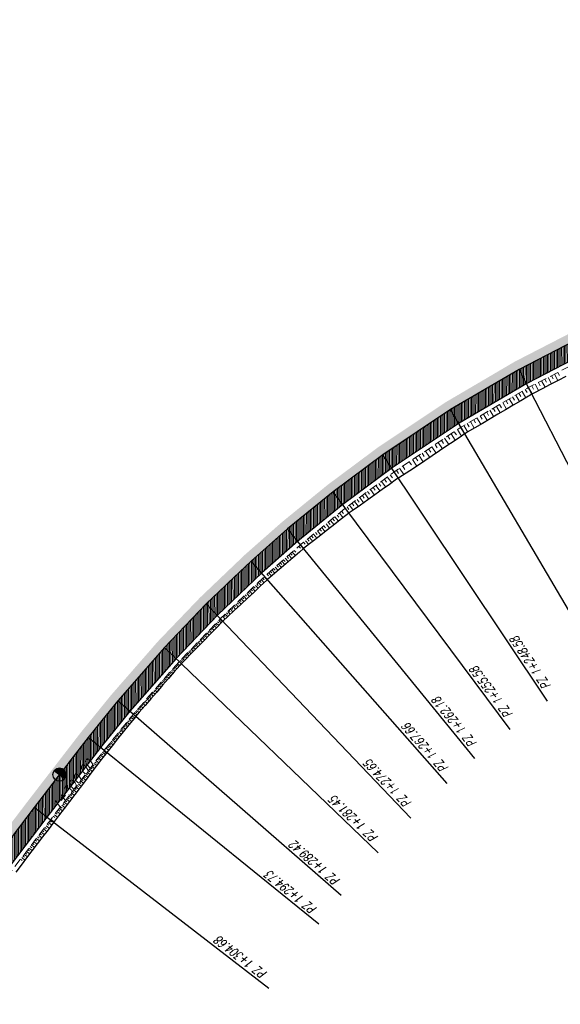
# Model space of a CAD drawing. Header units: metres. Extents: x 8431043 to 8456388, y 5766167 to 5771876.
# Tile 7 of 13: x 8433360 to 8433420, y 5770568 to 5770678. Entities that reach past the tile are written whole.
import ezdxf

# ---------------------------------------------------------------- set-up
doc = ezdxf.new("R2010")
doc.units = ezdxf.units.M
for name, pattern in [('4011', [6, 4, -2]), ('ACAD_ISO03W100', [30, 12, -18]), ('ACAD_ISO10W100', [18, 12, -3, 0, -3]), ('CIĄGŁA', [0])]:
    doc.linetypes.add(name, pattern=pattern)
for name, color, linetype, lineweight in [('brud', 255, 'CIĄGŁA', 30), ('kreskowanie skarp', 250, 'Continuous', 15), ('WYMIARY', 253, 'Continuous', 13), ('Zalacznik_3_Rowy DW837|Zalacznik_3_Rowy DW837|zdi pobocze', 250, '4011', 18), ('zdi_obrzeze chodnikowe 8x30', 6, 'Continuous', 30)]:
    doc.layers.add(name, color=color, linetype=linetype, lineweight=lineweight)
for name, color, linetype in [('C-DROGI-SYTUACJA', 7, 'Continuous'), ('C-DROGI-SYTUACJA-ETYKIETY', 1, 'Continuous'), ('DRO_Podzespół', 7, 'Continuous'), ('S-5_opis_hektometr', 20, 'Continuous'), ('S-5_opis_pkt_geometrycznych', 20, 'Continuous')]:
    doc.layers.add(name, color=color, linetype=linetype)
doc.layers.add('hatch zdi chodniki', color=7, linetype='Continuous', lineweight=0, true_color=0x8345ba)
doc.styles.add('! rom po 1.8mm', font='romans.shx', dxfattribs={"width": 0.75, "oblique": 15})
doc.styles.add('! romans poch 1.8 mm szer 1', font='romans.shx', dxfattribs={"oblique": 15, "height": 1.8})
doc.styles.add('ISOCP', font='geniso.shx')
doc.styles.add('własny_500', font='isocp.shx', dxfattribs={"width": 0.9, "height": 1.2})
doc.dimstyles.new('kopia własny 500', dxfattribs={"dimtxt": 1.2, "dimasz": 0.8, "dimexe": 0.1795, "dimexo": 0.0625, "dimgap": 0.09, "dimtad": 3, "dimdec": 1, "dimzin": 0, "dimdsep": 46, "dimtxsty": 'własny_500', "dimblk": 'ARCHTICK', "dimcen": 0.09, "dimaunit": 2, "dimadec": 4, "dimazin": 0, "dimtfac": 1, "dimtdec": 1, "dimtofl": 0, "dimtmove": 2, "dimatfit": 3, "dimldrblk": 'ARCHTICK', "dimfxl": 1, "dimtolj": 1, "dimtzin": 0, "dimarcsym": 0})

# ---------------------------------------------------------------- blocks, each defined once
blk = doc.blocks.new('_ARCHTICK')
at = {"color": 0, "linetype": 'ByBlock', "const_width": 0.15}
blk.add_lwpolyline([(-0.5, -0.5), (0.5, 0.5)], dxfattribs=at)
blk = doc.blocks.new('*D61')
at = {"layer": 'Defpoints', "color": 0, "transparency": 16777216}
for p in [(8433437.69, 5771876.32), (8433438.99, 5771875.45), (8431043.13, 5768319.94)]:
    blk.add_point(p, dxfattribs=at)
at = {"layer": 'WYMIARY', "color": 0, "lineweight": -2, "transparency": 16777216}
blk.add_line((8431044.42, 5768319.07), (8433438.99, 5771875.45), dxfattribs=at)
at = {"layer": 'WYMIARY', "color": 0, "lineweight": -2, "transparency": 16777216, "xscale": 0.75, "yscale": 0.75, "zscale": 0.75}
for p, rotation in [((8433438.99, 5771875.45), 56.04704147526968), ((8431044.42, 5768319.07), 236.0470414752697)]:
    blk.add_blockref('_ARCHTICK', p, dxfattribs=dict(at, rotation=rotation))
at = {"layer": 'WYMIARY', "color": 0, "transparency": 16777216, "insert": (8432241.11, 5770097.66), "char_height": 1.25, "attachment_point": 5, "rotation": 56.047, "style": 'ISOCP'}
blk.add_mtext('\\A1;4287.4', dxfattribs=at)
blk = doc.blocks.new('*D63')
at = {"layer": 'Defpoints', "color": 0, "transparency": 16777216}
for p in [(8434749.83, 5771876.32), (8434750.94, 5771875.58), (8432377.71, 5768319.94)]:
    blk.add_point(p, dxfattribs=at)
at = {"layer": 'WYMIARY', "color": 0, "lineweight": -2, "transparency": 16777216}
blk.add_line((8432378.82, 5768319.2), (8434750.94, 5771875.58), dxfattribs=at)
at = {"layer": 'WYMIARY', "color": 0, "lineweight": -2, "transparency": 16777216, "xscale": 0.75, "yscale": 0.75, "zscale": 0.75}
for p, rotation in [((8434750.94, 5771875.58), 56.29653123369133), ((8432378.82, 5768319.2), 236.2965312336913)]:
    blk.add_blockref('_ARCHTICK', p, dxfattribs=dict(at, rotation=rotation))
at = {"layer": 'WYMIARY', "color": 0, "transparency": 16777216, "insert": (8433564.29, 5770097.78), "char_height": 1.25, "attachment_point": 5, "rotation": 56.2965, "style": 'ISOCP'}
blk.add_mtext('\\A1;4274.9', dxfattribs=at)
blk = doc.blocks.new('*U65')
at = {"layer": 'C-DROGI-SYTUACJA', "color": 1, "linetype": 'ACAD_ISO10W100', "lineweight": 13, "ltscale": 0.3}
for p, q in [((8433423.01, 5770642.85), (8433415.76, 5770639.11)), ((8433415.76, 5770639.11), (8433408.05, 5770634.58)), ((8433408.05, 5770634.58), (8433400.44, 5770629.5)), ((8433400.44, 5770629.5), (8433394.83, 5770625.32)), ((8433394.83, 5770625.32), (8433389.71, 5770621.15)), ((8433389.71, 5770621.15), (8433385.6, 5770617.52)), ((8433385.6, 5770617.52), (8433380.55, 5770612.7)), ((8433380.55, 5770612.7), (8433375.84, 5770607.79)), ((8433375.84, 5770607.79), (8433370.6, 5770601.79)), ((8433370.6, 5770601.79), (8433367.25, 5770597.66)), ((8433367.25, 5770597.66), (8433361.18, 5770589.78)), ((8433361.18, 5770589.78), (8433330.94, 5770549.97))]:
    blk.add_line(p, q, dxfattribs=at)
at = {"layer": 'C-DROGI-SYTUACJA', "color": 253, "linetype": 'ACAD_ISO03W100', "lineweight": 13, "ltscale": 0.1}
for p, q in [((8433415.76, 5770639.11), (8433415.76, 5770639.11)), ((8433415.76, 5770639.11), (8433415.76, 5770639.11)), ((8433408.05, 5770634.58), (8433408.05, 5770634.58)), ((8433408.05, 5770634.58), (8433408.05, 5770634.58)), ((8433400.44, 5770629.5), (8433400.44, 5770629.5)), ((8433400.44, 5770629.5), (8433400.44, 5770629.5)), ((8433394.83, 5770625.32), (8433394.83, 5770625.32)), ((8433394.83, 5770625.32), (8433394.83, 5770625.32)), ((8433389.71, 5770621.15), (8433389.71, 5770621.15)), ((8433389.71, 5770621.15), (8433389.71, 5770621.15)), ((8433385.6, 5770617.52), (8433385.6, 5770617.52)), ((8433385.6, 5770617.52), (8433385.6, 5770617.52)), ((8433380.55, 5770612.7), (8433380.55, 5770612.7)), ((8433380.55, 5770612.7), (8433380.55, 5770612.7)), ((8433375.84, 5770607.79), (8433375.84, 5770607.79)), ((8433375.84, 5770607.79), (8433375.84, 5770607.79)), ((8433370.6, 5770601.79), (8433370.6, 5770601.79)), ((8433370.6, 5770601.79), (8433370.6, 5770601.79)), ((8433367.25, 5770597.66), (8433367.25, 5770597.66)), ((8433367.25, 5770597.66), (8433367.25, 5770597.66)), ((8433361.18, 5770589.78), (8433361.18, 5770589.78)), ((8433361.18, 5770589.78), (8433361.18, 5770589.78))]:
    blk.add_line(p, q, dxfattribs=at)
blk = doc.blocks.new('symbol hektometru sytuacja')
at = {"layer": 'S-5_opis_hektometr'}
blk.add_hatch(color=1, dxfattribs=at).paths.add_polyline_path([(0, 0.5, 0.414214), (-0.5, 0, 0.414214), (0, -0.5)])
at = {"layer": 'S-5_opis_hektometr', "color": 1}
blk.add_lwpolyline([(0, -0.5), (0, 0.5)], dxfattribs=at)
blk.add_circle((0, 0), 0.5, dxfattribs=at)
blk = doc.blocks.new('*U66')
at = {"layer": 'S-5_opis_hektometr', "color": 1, "linetype": 'Continuous', "lineweight": -3, "xscale": 1.5, "yscale": 1.5, "zscale": 1.5, "rotation": 232.3823083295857}
blk.add_blockref('symbol hektometru sytuacja', (8433364.04, 5770593.49), dxfattribs=at)
at = {"layer": 'S-5_opis_hektometr', "color": 7, "linetype": 'Continuous', "lineweight": -3, "insert": (8433365.13, 5770592.65), "char_height": 1, "attachment_point": 2, "rotation": 52.3823, "style": '! romans poch 1.8 mm szer 1'}
blk.add_mtext('1+300.00', dxfattribs=at)
blk = doc.blocks.new('seee')
at = {"layer": 'S-5_opis_pkt_geometrycznych', "color": 20, "linetype": 'Continuous', "lineweight": -3}
for p, q in [((8433431.04, 5770609.46), (8433415.76, 5770639.11)), ((8433424.97, 5770605.79), (8433408.05, 5770634.58)), ((8433418.95, 5770601.76), (8433400.44, 5770629.5)), ((8433414.75, 5770598.58), (8433394.83, 5770625.32)), ((8433410.79, 5770595.3), (8433389.71, 5770621.15)), ((8433407.65, 5770592.5), (8433385.6, 5770617.52)), ((8433403.58, 5770588.57), (8433380.55, 5770612.7)), ((8433399.91, 5770584.7), (8433375.84, 5770607.79)), ((8433395.72, 5770579.87), (8433370.6, 5770601.79)), ((8433393.21, 5770576.65), (8433367.25, 5770597.66)), ((8433387.6, 5770569.42), (8433361.18, 5770589.78))]:
    blk.add_line(p, q, dxfattribs=at)
at = {"layer": 'C-DROGI-SYTUACJA', "color": 7, "linetype": 'Continuous', "lineweight": -3}
blk.add_blockref('*U65', (0, 0), dxfattribs=at)
at = {"layer": 'C-DROGI-SYTUACJA-ETYKIETY', "color": 4, "linetype": 'Continuous', "lineweight": 35}
blk.add_blockref('*U66', (0, 0), dxfattribs=at)
at = {"layer": 'S-5_opis_pkt_geometrycznych', "color": 20, "linetype": 'Continuous', "lineweight": -3, "char_height": 1, "attachment_point": 3, "style": '! rom po 1.8mm'}
for s, insert, rotation in [('{\\C256;PZ 1+248.58}', (8433414.74, 5770608.62), 123.7073), ('{\\C256;PZ 1+255.58}', (8433410.2, 5770605.21), 126.691), ('{\\C256;PZ 1+262.18}', (8433405.95, 5770601.73), 129.1984), ('{\\C256;PZ 1+267.66}', (8433402.57, 5770598.74), 131.4008), ('{\\C256;PZ 1+274.65}', (8433398.25, 5770594.61), 133.6731), ('{\\C256;PZ 1+281.45}', (8433394.32, 5770590.5), 136.1836), ('{\\C256;PZ 1+289.42}', (8433389.87, 5770585.38), 138.8948), ('{\\C256;PZ 1+294.73}', (8433387.12, 5770581.98), 141.005), ('{\\C256;PZ 1+304.68}', (8433381.43, 5770574.58), 142.3823)]:
    blk.add_mtext(s, dxfattribs=dict(at, insert=insert, rotation=rotation))

msp = doc.modelspace()

# ---------------------------------------------------------------- hatches: boundary and pattern name
at = {"layer": 'hatch zdi chodniki', "lineweight": 13, "transparency": 33554687}
h = msp.add_hatch(dxfattribs=at)
h.set_pattern_fill('DOTS', color=3, scale=0.13, style=0)
h.paths.add_polyline_path([(8434399.78, 5770199.5), (8434397.54, 5770199.45), (8434404.65, 5770196.08), (8434410.2, 5770192.8), (8434410.68, 5770193.67), (8434405.12, 5770196.96)])
h.paths.add_polyline_path([(8434361, 5770214.91), (8434358.79, 5770214.58), (8434372.97, 5770209.94), (8434379.65, 5770207.38), (8434392.53, 5770201.83), (8434391.1, 5770203.54), (8434380.03, 5770208.31), (8434373.3, 5770210.88)])
h.paths.add_polyline_path([(8434291.48, 5770237.59), (8434289.27, 5770237.22), (8434294.22, 5770235.71), (8434304.06, 5770232.5), (8434352.97, 5770216.48), (8434351.39, 5770218.06), (8434304.37, 5770233.45), (8434294.52, 5770236.66)])
h.paths.add_polyline_path([(8434266.02, 5770244.73), (8434265.64, 5770244.68), (8434266.01, 5770244.55)])
h.paths.add_polyline_path([(8434267.85, 5770245.01), (8434266.02, 5770244.73), (8434266.01, 5770244.55), (8434270.42, 5770243.13), (8434280.9, 5770239.78), (8434284.09, 5770238.8), (8434282.47, 5770240.34), (8434281.2, 5770240.73), (8434270.73, 5770244.08)])
h.paths.add_polyline_path([(8434149.08, 5770283.34), (8434146.91, 5770283.09), (8434157.39, 5770279.14), (8434183.65, 5770271.15), (8434226.18, 5770257.47), (8434259.24, 5770246.75), (8434257.64, 5770248.32), (8434226.48, 5770258.42), (8434183.95, 5770272.11), (8434157.71, 5770280.09)])
h.paths.add_polyline_path([(8434094.66, 5770300.27), (8434093.12, 5770301.89), (8434084.6, 5770304.97), (8434081.22, 5770305.98), (8434077.41, 5770307.55), (8434076.94, 5770306.66), (8434080.89, 5770305.04), (8434084.29, 5770304.02)])
h.paths.add_polyline_path([(8434101.58, 5770298.83), (8434099.36, 5770298.57), (8434102.58, 5770297.4), (8434143.62, 5770284.32), (8434142.03, 5770285.88), (8434102.9, 5770298.35)])
h.paths.add_polyline_path([(8434011.44, 5770340.53), (8434009.25, 5770340.65), (8434010.91, 5770339.68), (8434013.39, 5770338.37), (8434047.86, 5770319.65), (8434066.48, 5770310.95), (8434076.94, 5770306.66), (8434077.41, 5770307.55), (8434066.88, 5770311.87), (8434048.31, 5770320.54), (8434013.86, 5770339.25)])
h.paths.add_polyline_path([(8433944.32, 5770376.59), (8433943.2, 5770376.62), (8433960.09, 5770367.69), (8433982.78, 5770355.08), (8434001.01, 5770345.46), (8434003.2, 5770344.18), (8434001.72, 5770345.65), (8433983.02, 5770355.52), (8433960.33, 5770368.13)])
h.paths.add_polyline_path([(8433914.68, 5770392.39), (8433913.21, 5770393.85), (8433905.53, 5770398.42), (8433905.33, 5770397.96)])
h.paths.add_polyline_path([(8433921.02, 5770389.2), (8433919.05, 5770389.79), (8433925.15, 5770386.16), (8433938.99, 5770378.84), (8433938.34, 5770379.75), (8433925.39, 5770386.6)])
h.paths.add_polyline_path([(8433893.01, 5770405.51), (8433891.89, 5770405.57), (8433905.23, 5770398.02), (8433905.33, 5770397.96), (8433905.53, 5770398.42), (8433905.48, 5770398.45)])
h.paths.add_polyline_path([(8433748.79, 5770512.12), (8433746.76, 5770513.05), (8433749.96, 5770509.07), (8433750.8, 5770508.22), (8433762.89, 5770493.32), (8433772.31, 5770482.02), (8433776.22, 5770478.9), (8433763.66, 5770493.96), (8433751.55, 5770508.89), (8433750.71, 5770509.74)])
h.paths.add_polyline_path([(8433727.51, 5770538.5), (8433725.47, 5770539.43), (8433743.03, 5770517.67), (8433742.56, 5770519.85)])
h.paths.add_polyline_path([(8433804.67, 5770453.72), (8433807.36, 5770451.33), (8433816.9, 5770444.97), (8433867.59, 5770417.65), (8433884.72, 5770409.27), (8433884.04, 5770410.16), (8433867.82, 5770418.09), (8433817.16, 5770445.4)])
h.paths.add_polyline_path([(8433643.11, 5770640.98), (8433643.7, 5770641.84), (8433641.4, 5770644.56), (8433638.24, 5770647.86), (8433633.92, 5770651.89), (8433628.93, 5770655.99), (8433625.45, 5770658.54), (8433620.64, 5770661.61), (8433615.52, 5770664.21), (8433611.16, 5770665.93), (8433605.98, 5770667.46), (8433600.42, 5770668.54), (8433595.22, 5770669.19), (8433591.69, 5770669.45), (8433588.3, 5770669.58), (8433585.73, 5770669.59), (8433584.66, 5770669.57), (8433578.02, 5770669.4), (8433570.07, 5770668.93), (8433535.02, 5770665.16), (8433485.31, 5770659.82), (8433471.71, 5770658.26), (8433462.94, 5770656.9), (8433452.67, 5770654.68), (8433445.44, 5770652.68), (8433437.08, 5770649.89), (8433430.89, 5770647.48), (8433422.58, 5770643.75), (8433415.28, 5770639.99), (8433407.52, 5770635.43), (8433399.86, 5770630.32), (8433394.21, 5770626.11), (8433389.06, 5770621.91), (8433384.92, 5770618.26), (8433379.84, 5770613.41), (8433375.1, 5770608.47), (8433369.83, 5770602.43), (8433366.47, 5770598.28), (8433360.39, 5770590.39), (8433330.15, 5770550.58), (8433325.4, 5770544.43), (8433322.62, 5770541.08), (8433319.22, 5770537.42), (8433315.34, 5770533.91), (8433311.49, 5770531.11), (8433308.5, 5770529.35), (8433305.18, 5770527.75), (8433300.92, 5770526.19), (8433296.07, 5770525.01), (8433292.33, 5770524.5), (8433289.92, 5770524.35), (8433287.56, 5770524.33), (8433283.49, 5770524.61), (8433278.75, 5770525.44), (8433274.38, 5770526.72), (8433271.03, 5770528.06), (8433267.26, 5770529.98), (8433263.73, 5770532.25), (8433259.5, 5770535.71), (8433256.42, 5770538.88), (8433255.37, 5770540.22), (8433254.83, 5770539.29), (8433255.67, 5770538.22), (8433258.82, 5770534.97), (8433263.14, 5770531.44), (8433266.76, 5770529.11), (8433270.62, 5770527.15), (8433274.05, 5770525.77), (8433278.52, 5770524.46), (8433283.37, 5770523.62), (8433287.53, 5770523.33), (8433289.96, 5770523.35), (8433292.43, 5770523.5), (8433296.26, 5770524.03), (8433301.21, 5770525.23), (8433305.57, 5770526.83), (8433308.97, 5770528.47), (8433312.04, 5770530.27), (8433315.97, 5770533.13), (8433319.92, 5770536.71), (8433323.37, 5770540.42), (8433326.18, 5770543.8), (8433330.94, 5770549.97), (8433361.18, 5770589.78), (8433367.25, 5770597.66), (8433370.6, 5770601.79), (8433375.84, 5770607.79), (8433380.55, 5770612.7), (8433385.6, 5770617.52), (8433389.71, 5770621.15), (8433394.83, 5770625.32), (8433400.44, 5770629.5), (8433408.05, 5770634.58), (8433415.76, 5770639.11), (8433423.01, 5770642.85), (8433431.28, 5770646.56), (8433437.42, 5770648.95), (8433445.73, 5770651.72), (8433452.91, 5770653.71), (8433463.12, 5770655.92), (8433471.84, 5770657.27), (8433485.42, 5770658.83), (8433535.13, 5770664.17), (8433570.15, 5770667.93), (8433577.87, 5770668.39), (8433592.62, 5770665.23), (8433598.34, 5770664.54), (8433606.41, 5770662.75), (8433611.11, 5770661.08), (8433616.22, 5770658.71), (8433620.65, 5770656.17), (8433628.14, 5770651.18), (8433630.68, 5770649.39), (8433643.11, 5770640.99)])
at = {"layer": 'hatch zdi chodniki', "lineweight": 5}
h = msp.add_hatch(dxfattribs=at)
h.set_pattern_fill('ANSI31', color=256, scale=0.05, angle=45, style=0)
h.paths.add_polyline_path([(8433463.45, 5770654.15), (8433472.08, 5770655.48), (8433485.62, 5770657.04), (8433525.63, 5770661.34), (8433525.4, 5770663.12), (8433485.42, 5770658.83), (8433471.84, 5770657.27), (8433463.12, 5770655.92), (8433452.91, 5770653.71), (8433445.73, 5770651.72), (8433437.42, 5770648.95), (8433431.28, 5770646.56), (8433423.01, 5770642.85), (8433415.76, 5770639.11), (8433408.05, 5770634.58), (8433400.44, 5770629.5), (8433394.83, 5770625.32), (8433394.44, 5770625.01), (8433395.77, 5770623.77), (8433395.93, 5770623.9), (8433401.47, 5770628.03), (8433409.01, 5770633.06), (8433416.63, 5770637.54), (8433423.8, 5770641.23), (8433431.97, 5770644.9), (8433438.03, 5770647.26), (8433446.26, 5770650), (8433453.34, 5770651.96)])
h = msp.add_hatch(dxfattribs=at)
h.set_pattern_fill('ANSI31', color=256, scale=0.05, angle=45, style=0)
h.paths.add_polyline_path([(8433381.82, 5770611.43), (8433386.81, 5770616.2), (8433390.87, 5770619.77), (8433395.77, 5770623.77), (8433394.44, 5770625.01), (8433389.71, 5770621.15), (8433385.6, 5770617.52), (8433380.55, 5770612.7), (8433375.84, 5770607.79), (8433370.6, 5770601.79), (8433367.25, 5770597.66), (8433361.18, 5770589.78), (8433330.94, 5770549.97), (8433327.6, 5770545.64), (8433329.05, 5770544.58), (8433332.37, 5770548.88), (8433362.61, 5770588.69), (8433368.67, 5770596.54), (8433371.97, 5770600.63), (8433377.17, 5770606.58)])

# ---------------------------------------------------------------- linework, layer by layer
at = {"layer": 'DRO_Podzespół'}
msp.add_lwpolyline([(8433421.03, 5770638.33), (8433420.14, 5770637.87), (8433419.26, 5770637.41), (8433418.37, 5770636.94), (8433417.48, 5770636.48), (8433417.25, 5770636.36), (8433417.24, 5770636.36), (8433417.17, 5770636.32), (8433416.97, 5770636.19), (8433416.81, 5770636.1), (8433415.95, 5770635.59), (8433415.09, 5770635.08), (8433414.23, 5770634.57), (8433413.37, 5770634.06), (8433412.51, 5770633.55), (8433411.65, 5770633.04), (8433410.79, 5770632.54), (8433409.93, 5770632.03), (8433409.71, 5770631.89), (8433409.69, 5770631.89), (8433409.63, 5770631.85), (8433409.29, 5770631.61), (8433408.46, 5770631.05), (8433407.63, 5770630.5), (8433406.8, 5770629.94), (8433405.97, 5770629.38), (8433405.14, 5770628.82), (8433404.31, 5770628.27), (8433403.48, 5770627.71), (8433402.64, 5770627.17), (8433402.23, 5770626.92), (8433402.22, 5770626.91), (8433402.16, 5770626.87), (8433401.98, 5770626.74), (8433401.17, 5770626.16), (8433400.35, 5770625.58), (8433399.53, 5770625), (8433398.72, 5770624.42), (8433397.9, 5770623.84), (8433397.09, 5770623.27), (8433396.65, 5770622.96), (8433396.64, 5770622.95), (8433396.59, 5770622.91), (8433396.42, 5770622.78), (8433395.63, 5770622.16), (8433394.85, 5770621.54), (8433394.06, 5770620.93), (8433393.27, 5770620.31), (8433392.48, 5770619.7), (8433391.69, 5770619.08), (8433391.54, 5770618.97), (8433391.54, 5770618.96), (8433391.49, 5770618.93), (8433391.04, 5770618.53), (8433390.28, 5770617.88), (8433389.52, 5770617.23), (8433388.76, 5770616.58), (8433388, 5770615.93), (8433387.46, 5770615.47), (8433387.46, 5770615.47), (8433387.41, 5770615.43), (8433387.36, 5770615.37), (8433386.63, 5770614.69), (8433385.9, 5770614.01), (8433385.16, 5770613.33), (8433384.43, 5770612.65), (8433383.7, 5770611.96), (8433382.97, 5770611.28), (8433382.44, 5770610.79), (8433382.43, 5770610.78), (8433382.39, 5770610.74), (8433382.36, 5770610.71), (8433381.66, 5770609.99), (8433380.97, 5770609.27), (8433380.27, 5770608.56), (8433379.57, 5770607.84), (8433378.87, 5770607.12), (8433378.18, 5770606.41), (8433377.78, 5770606), (8433377.78, 5770605.99), (8433377.73, 5770605.95), (8433377.61, 5770605.8), (8433376.95, 5770605.05), (8433376.29, 5770604.3), (8433375.63, 5770603.55), (8433374.98, 5770602.79), (8433374.32, 5770602.04), (8433373.67, 5770601.28), (8433373.01, 5770600.52), (8433372.62, 5770600.07), (8433372.62, 5770600.07), (8433372.58, 5770600.03), (8433372.46, 5770599.86), (8433371.83, 5770599.08), (8433371.21, 5770598.3), (8433370.58, 5770597.52), (8433369.96, 5770596.74), (8433369.36, 5770595.99), (8433369.36, 5770595.99), (8433369.34, 5770595.96), (8433369.39, 5770596.03), (8433368.78, 5770595.23), (8433368.18, 5770594.43), (8433367.58, 5770593.64), (8433366.97, 5770592.84), (8433366.37, 5770592.04), (8433365.76, 5770591.25), (8433365.16, 5770590.45), (8433364.55, 5770589.66), (8433363.94, 5770588.86), (8433363.37, 5770588.11), (8433363.37, 5770588.11), (8433363.36, 5770588.1), (8433363.35, 5770588.09), (8433362.75, 5770587.29), (8433362.14, 5770586.49), (8433361.54, 5770585.7), (8433360.93, 5770584.9), (8433360.33, 5770584.11), (8433359.72, 5770583.31), (8433359.13, 5770582.5)], dxfattribs=at)
at = {"layer": 'kreskowanie skarp'}
for p, q in [((8433418.3, 5770637.84), (8433418.68, 5770637.1)), ((8433418.67, 5770638.02), (8433418.86, 5770637.66)), ((8433419.03, 5770638.21), (8433419.41, 5770637.48)), ((8433419.4, 5770638.4), (8433419.58, 5770638.04)), ((8433419.76, 5770638.59), (8433420.13, 5770637.86)), ((8433420.12, 5770638.77), (8433420.31, 5770638.41)), ((8433416.1, 5770636.64), (8433416.52, 5770635.93)), ((8433416.46, 5770636.85), (8433416.67, 5770636.5)), ((8433416.82, 5770637.06), (8433417.23, 5770636.35)), ((8433417.2, 5770637.27), (8433417.39, 5770636.9)), ((8433417.57, 5770637.46), (8433417.95, 5770636.72)), ((8433417.94, 5770637.65), (8433418.13, 5770637.28)), ((8433414.3, 5770635.58), (8433414.51, 5770635.22)), ((8433414.66, 5770635.8), (8433415.08, 5770635.08)), ((8433415.02, 5770636.01), (8433415.23, 5770635.65)), ((8433415.38, 5770636.22), (8433415.8, 5770635.5)), ((8433415.74, 5770636.43), (8433415.95, 5770636.07)), ((8433417.23, 5770636.35), (8433417.23, 5770636.35)), ((8433412.48, 5770634.52), (8433412.91, 5770633.79)), ((8433412.84, 5770634.73), (8433413.06, 5770634.37)), ((8433413.21, 5770634.95), (8433413.64, 5770634.22)), ((8433413.57, 5770635.16), (8433413.78, 5770634.8)), ((8433413.93, 5770635.37), (8433414.36, 5770634.65)), ((8433410.65, 5770633.44), (8433410.87, 5770633.08)), ((8433411.02, 5770633.66), (8433411.45, 5770632.93)), ((8433411.38, 5770633.87), (8433411.6, 5770633.51)), ((8433411.75, 5770634.09), (8433412.18, 5770633.36)), ((8433412.12, 5770634.3), (8433412.33, 5770633.94)), ((8433408.81, 5770632.33), (8433409.29, 5770631.61)), ((8433409.17, 5770632.57), (8433409.64, 5770631.86)), ((8433409.64, 5770631.86), (8433409.17, 5770632.56)), ((8433409.55, 5770632.79), (8433409.98, 5770632.06)), ((8433409.92, 5770633.01), (8433410.13, 5770632.64)), ((8433410.28, 5770633.23), (8433410.72, 5770632.49)), ((8433407.02, 5770631.13), (8433407.26, 5770630.77)), ((8433407.38, 5770631.37), (8433407.86, 5770630.65)), ((8433407.74, 5770631.61), (8433407.98, 5770631.25)), ((8433408.1, 5770631.85), (8433408.58, 5770631.13)), ((8433408.46, 5770632.09), (8433408.7, 5770631.73)), ((8433405.58, 5770630.17), (8433405.82, 5770629.8)), ((8433405.94, 5770630.41), (8433406.42, 5770629.69)), ((8433406.3, 5770630.65), (8433406.54, 5770630.29)), ((8433406.66, 5770630.89), (8433407.14, 5770630.17)), ((8433403.76, 5770628.95), (8433404.25, 5770628.23)), ((8433404.12, 5770629.2), (8433404.37, 5770628.83)), ((8433404.49, 5770629.44), (8433404.97, 5770628.71)), ((8433404.85, 5770629.68), (8433405.09, 5770629.32)), ((8433405.21, 5770629.92), (8433405.7, 5770629.2)), ((8433401.95, 5770627.75), (8433402.19, 5770627.39)), ((8433402.31, 5770627.99), (8433402.79, 5770627.27)), ((8433402.67, 5770628.23), (8433402.91, 5770627.86)), ((8433403.4, 5770628.71), (8433403.64, 5770628.35)), ((8433400.6, 5770626.76), (8433400.84, 5770626.43)), ((8433400.93, 5770627), (8433401.42, 5770626.34)), ((8433401.26, 5770627.25), (8433401.51, 5770626.91)), ((8433402.1, 5770626.82), (8433402.09, 5770626.83)), ((8433403.52, 5770627.74), (8433403.52, 5770627.74)), ((8433399.02, 5770625.58), (8433399.48, 5770624.96)), ((8433399.33, 5770625.81), (8433399.56, 5770625.5)), ((8433399.64, 5770626.04), (8433400.11, 5770625.41)), ((8433399.96, 5770626.28), (8433400.19, 5770625.96)), ((8433400.28, 5770626.51), (8433400.76, 5770625.87)), ((8433397.53, 5770624.47), (8433397.75, 5770624.18)), ((8433397.82, 5770624.69), (8433398.26, 5770624.1)), ((8433398.12, 5770624.9), (8433398.34, 5770624.61)), ((8433398.41, 5770625.13), (8433398.86, 5770624.52)), ((8433398.71, 5770625.35), (8433398.94, 5770625.05)), ((8433396.4, 5770623.63), (8433396.61, 5770623.35)), ((8433396.68, 5770623.83), (8433397.1, 5770623.27)), ((8433396.96, 5770624.04), (8433397.17, 5770623.76)), ((8433397.24, 5770624.25), (8433397.67, 5770623.68)), ((8433394.77, 5770622.31), (8433394.98, 5770622.06)), ((8433395.02, 5770622.51), (8433395.44, 5770622.01)), ((8433395.28, 5770622.72), (8433395.49, 5770622.46)), ((8433395.53, 5770622.93), (8433395.96, 5770622.41)), ((8433395.79, 5770623.14), (8433396.01, 5770622.88)), ((8433396.49, 5770622.83), (8433396.49, 5770622.83)), ((8433393.32, 5770621.12), (8433393.51, 5770620.89)), ((8433393.55, 5770621.32), (8433393.94, 5770620.84)), ((8433393.79, 5770621.51), (8433393.99, 5770621.27)), ((8433394.03, 5770621.71), (8433394.43, 5770621.22)), ((8433394.28, 5770621.91), (8433394.48, 5770621.66)), ((8433394.52, 5770622.11), (8433394.93, 5770621.61)), ((8433391.95, 5770620.01), (8433392.13, 5770619.79)), ((8433392.17, 5770620.19), (8433392.54, 5770619.74)), ((8433392.4, 5770620.37), (8433392.58, 5770620.15)), ((8433392.62, 5770620.56), (8433393, 5770620.1)), ((8433392.85, 5770620.74), (8433393.04, 5770620.51)), ((8433393.08, 5770620.93), (8433393.46, 5770620.46)), ((8433390.97, 5770619.19), (8433391.15, 5770618.99)), ((8433391.17, 5770619.37), (8433391.54, 5770618.96)), ((8433391.51, 5770619.65), (8433391.69, 5770619.43)), ((8433391.54, 5770618.96), (8433391.54, 5770618.96)), ((8433391.73, 5770619.83), (8433392.09, 5770619.39)), ((8433389.45, 5770617.86), (8433389.79, 5770617.47)), ((8433389.65, 5770618.03), (8433389.82, 5770617.83)), ((8433389.84, 5770618.2), (8433390.19, 5770617.81)), ((8433390.04, 5770618.37), (8433390.21, 5770618.18)), ((8433390.24, 5770618.55), (8433390.59, 5770618.15)), ((8433390.44, 5770618.73), (8433390.62, 5770618.52)), ((8433391, 5770618.5), (8433391, 5770618.5)), ((8433388.13, 5770616.69), (8433388.29, 5770616.51)), ((8433388.32, 5770616.85), (8433388.64, 5770616.48)), ((8433388.5, 5770617.02), (8433388.67, 5770616.83)), ((8433388.69, 5770617.18), (8433389.02, 5770616.81)), ((8433388.88, 5770617.35), (8433389.04, 5770617.16)), ((8433389.07, 5770617.52), (8433389.41, 5770617.13)), ((8433389.26, 5770617.69), (8433389.43, 5770617.49)), ((8433386.91, 5770615.6), (8433387.07, 5770615.43)), ((8433387.08, 5770615.76), (8433387.4, 5770615.42)), ((8433387.41, 5770616.05), (8433387.56, 5770615.87)), ((8433387.59, 5770616.21), (8433387.9, 5770615.85)), ((8433387.77, 5770616.37), (8433387.93, 5770616.19)), ((8433387.95, 5770616.53), (8433388.27, 5770616.16)), ((8433385.75, 5770614.49), (8433386.06, 5770614.16)), ((8433385.91, 5770614.64), (8433386.07, 5770614.48)), ((8433386.08, 5770614.8), (8433386.39, 5770614.47)), ((8433386.24, 5770614.96), (8433386.4, 5770614.79)), ((8433386.41, 5770615.12), (8433386.73, 5770614.78)), ((8433386.57, 5770615.28), (8433386.73, 5770615.11)), ((8433386.74, 5770615.44), (8433387.06, 5770615.1)), ((8433387.41, 5770615.42), (8433387.4, 5770615.42)), ((8433384.64, 5770613.43), (8433384.78, 5770613.27)), ((8433384.79, 5770613.58), (8433385.09, 5770613.26)), ((8433384.95, 5770613.73), (8433385.1, 5770613.57)), ((8433385.11, 5770613.88), (8433385.41, 5770613.56)), ((8433385.27, 5770614.03), (8433385.42, 5770613.87)), ((8433385.43, 5770614.18), (8433385.73, 5770613.86)), ((8433385.59, 5770614.33), (8433385.74, 5770614.17)), ((8433383.42, 5770612.26), (8433383.56, 5770612.11)), ((8433383.57, 5770612.41), (8433383.85, 5770612.11)), ((8433383.72, 5770612.55), (8433383.86, 5770612.4)), ((8433383.87, 5770612.69), (8433384.16, 5770612.39)), ((8433384.02, 5770612.84), (8433384.17, 5770612.69)), ((8433384.17, 5770612.98), (8433384.47, 5770612.68)), ((8433384.33, 5770613.13), (8433384.47, 5770612.98)), ((8433384.48, 5770613.28), (8433384.78, 5770612.97)), ((8433382.4, 5770611.29), (8433382.67, 5770611)), ((8433382.54, 5770611.43), (8433382.68, 5770611.28)), ((8433382.69, 5770611.56), (8433382.96, 5770611.28)), ((8433382.83, 5770611.7), (8433382.97, 5770611.56)), ((8433382.98, 5770611.84), (8433383.26, 5770611.55)), ((8433383.12, 5770611.98), (8433383.26, 5770611.83)), ((8433383.27, 5770612.12), (8433383.55, 5770611.83)), ((8433381.15, 5770610.01), (8433381.42, 5770609.74)), ((8433381.28, 5770610.14), (8433381.42, 5770610.01)), ((8433381.41, 5770610.28), (8433381.69, 5770610.02)), ((8433381.55, 5770610.42), (8433381.69, 5770610.29)), ((8433381.68, 5770610.56), (8433381.96, 5770610.29)), ((8433381.81, 5770610.7), (8433381.96, 5770610.57)), ((8433381.95, 5770610.84), (8433382.23, 5770610.57)), ((8433382.08, 5770610.98), (8433382.36, 5770610.72)), ((8433382.37, 5770610.71), (8433382.09, 5770610.98)), ((8433380.11, 5770608.92), (8433380.37, 5770608.66)), ((8433380.23, 5770609.05), (8433380.37, 5770608.93)), ((8433380.36, 5770609.19), (8433380.63, 5770608.93)), ((8433380.49, 5770609.32), (8433380.63, 5770609.19)), ((8433380.62, 5770609.46), (8433380.89, 5770609.2)), ((8433380.75, 5770609.6), (8433380.89, 5770609.46)), ((8433380.88, 5770609.73), (8433381.16, 5770609.47)), ((8433381.02, 5770609.87), (8433381.15, 5770609.74)), ((8433379.09, 5770607.86), (8433379.35, 5770607.61)), ((8433379.22, 5770607.99), (8433379.35, 5770607.87)), ((8433379.34, 5770608.13), (8433379.61, 5770607.87)), ((8433379.47, 5770608.26), (8433379.6, 5770608.13)), ((8433379.6, 5770608.39), (8433379.86, 5770608.13)), ((8433379.72, 5770608.52), (8433379.85, 5770608.39)), ((8433379.85, 5770608.65), (8433380.12, 5770608.4)), ((8433379.98, 5770608.79), (8433380.11, 5770608.66)), ((8433377.99, 5770606.71), (8433378.11, 5770606.59)), ((8433378.11, 5770606.84), (8433378.36, 5770606.59)), ((8433378.23, 5770606.96), (8433378.36, 5770606.84)), ((8433378.35, 5770607.09), (8433378.61, 5770606.85)), ((8433378.47, 5770607.22), (8433378.6, 5770607.1)), ((8433378.6, 5770607.35), (8433378.85, 5770607.1)), ((8433378.72, 5770607.48), (8433378.85, 5770607.35)), ((8433378.84, 5770607.6), (8433379.1, 5770607.36)), ((8433378.97, 5770607.73), (8433379.1, 5770607.61)), ((8433376.99, 5770605.62), (8433377.25, 5770605.39)), ((8433377.11, 5770605.75), (8433377.24, 5770605.64)), ((8433377.22, 5770605.88), (8433377.48, 5770605.65)), ((8433377.59, 5770605.78), (8433377.33, 5770606.01)), ((8433377.63, 5770606.34), (8433377.88, 5770606.1)), ((8433377.75, 5770606.46), (8433377.87, 5770606.34)), ((8433377.87, 5770606.59), (8433378.12, 5770606.34)), ((8433376.09, 5770604.58), (8433376.35, 5770604.36)), ((8433376.2, 5770604.71), (8433376.33, 5770604.6)), ((8433376.31, 5770604.84), (8433376.57, 5770604.62)), ((8433376.43, 5770604.97), (8433376.56, 5770604.86)), ((8433376.54, 5770605.1), (8433376.8, 5770604.87)), ((8433376.65, 5770605.23), (8433376.78, 5770605.12)), ((8433376.77, 5770605.36), (8433377.03, 5770605.13)), ((8433376.88, 5770605.49), (8433377.01, 5770605.38)), ((8433375.08, 5770603.43), (8433375.21, 5770603.32)), ((8433375.19, 5770603.56), (8433375.45, 5770603.33)), ((8433375.3, 5770603.69), (8433375.43, 5770603.57)), ((8433375.42, 5770603.81), (8433375.67, 5770603.59)), ((8433375.53, 5770603.94), (8433375.66, 5770603.83)), ((8433375.64, 5770604.07), (8433375.9, 5770603.85)), ((8433375.75, 5770604.2), (8433375.88, 5770604.09)), ((8433375.86, 5770604.33), (8433376.12, 5770604.1)), ((8433375.98, 5770604.46), (8433376.11, 5770604.34)), ((8433374.08, 5770602.28), (8433374.33, 5770602.05)), ((8433374.19, 5770602.41), (8433374.32, 5770602.29)), ((8433374.3, 5770602.54), (8433374.56, 5770602.31)), ((8433374.41, 5770602.66), (8433374.54, 5770602.55)), ((8433374.52, 5770602.79), (8433374.78, 5770602.57)), ((8433374.64, 5770602.92), (8433374.76, 5770602.81)), ((8433374.75, 5770603.05), (8433375, 5770602.82)), ((8433374.86, 5770603.17), (8433374.99, 5770603.06)), ((8433374.97, 5770603.3), (8433375.23, 5770603.08)), ((8433373.17, 5770601.24), (8433373.43, 5770601.01)), ((8433373.28, 5770601.37), (8433373.42, 5770601.26)), ((8433373.4, 5770601.5), (8433373.66, 5770601.27)), ((8433373.51, 5770601.63), (8433373.64, 5770601.52)), ((8433373.63, 5770601.76), (8433373.89, 5770601.53)), ((8433373.74, 5770601.89), (8433373.87, 5770601.78)), ((8433373.85, 5770602.02), (8433374.11, 5770601.8)), ((8433373.96, 5770602.15), (8433374.09, 5770602.04)), ((8433372.47, 5770599.88), (8433372.2, 5770600.11)), ((8433372.48, 5770600.45), (8433372.74, 5770600.21)), ((8433372.59, 5770600.58), (8433372.73, 5770600.46)), ((8433372.71, 5770600.71), (8433372.97, 5770600.48)), ((8433372.83, 5770600.84), (8433372.96, 5770600.73)), ((8433372.94, 5770600.98), (8433373.2, 5770600.75)), ((8433373.06, 5770601.11), (8433373.19, 5770600.99)), ((8433371.29, 5770598.98), (8433371.43, 5770598.87)), ((8433371.4, 5770599.13), (8433371.68, 5770598.9)), ((8433371.52, 5770599.27), (8433371.66, 5770599.15)), ((8433371.63, 5770599.41), (8433371.91, 5770599.18)), ((8433371.74, 5770599.55), (8433371.88, 5770599.44)), ((8433371.86, 5770599.69), (8433372.14, 5770599.46)), ((8433371.97, 5770599.83), (8433372.11, 5770599.72)), ((8433372.08, 5770599.97), (8433372.36, 5770599.75)), ((8433370.35, 5770597.83), (8433370.5, 5770597.71)), ((8433370.47, 5770597.98), (8433370.76, 5770597.74)), ((8433370.59, 5770598.12), (8433370.73, 5770598)), ((8433370.7, 5770598.27), (8433370.99, 5770598.03)), ((8433370.82, 5770598.41), (8433370.97, 5770598.29)), ((8433370.94, 5770598.55), (8433371.23, 5770598.32)), ((8433371.05, 5770598.7), (8433371.2, 5770598.58)), ((8433371.17, 5770598.84), (8433371.46, 5770598.61)), ((8433369.51, 5770596.8), (8433369.81, 5770596.55)), ((8433369.63, 5770596.94), (8433369.78, 5770596.82)), ((8433369.75, 5770597.09), (8433370.05, 5770596.85)), ((8433369.87, 5770597.24), (8433370.02, 5770597.12)), ((8433369.99, 5770597.39), (8433370.29, 5770597.15)), ((8433370.11, 5770597.54), (8433370.26, 5770597.42)), ((8433370.23, 5770597.68), (8433370.53, 5770597.45)), ((8433368.64, 5770595.69), (8433368.95, 5770595.45)), ((8433368.76, 5770595.84), (8433368.91, 5770595.72)), ((8433368.88, 5770596), (8433369.19, 5770595.76)), ((8433369, 5770596.15), (8433369.3, 5770595.92)), ((8433369.3, 5770595.92), (8433369, 5770596.15)), ((8433369.27, 5770596.5), (8433369.57, 5770596.25)), ((8433369.39, 5770596.65), (8433369.54, 5770596.52)), ((8433367.79, 5770594.58), (8433367.95, 5770594.46)), ((8433367.91, 5770594.74), (8433368.23, 5770594.5)), ((8433368.03, 5770594.9), (8433368.19, 5770594.78)), ((8433368.15, 5770595.06), (8433368.47, 5770594.82)), ((8433368.28, 5770595.22), (8433368.43, 5770595.1)), ((8433368.4, 5770595.37), (8433368.71, 5770595.13)), ((8433368.52, 5770595.53), (8433368.67, 5770595.41)), ((8433366.91, 5770593.44), (8433367.24, 5770593.19)), ((8433367.04, 5770593.61), (8433367.2, 5770593.48)), ((8433367.16, 5770593.77), (8433367.49, 5770593.52)), ((8433367.29, 5770593.94), (8433367.45, 5770593.81)), ((8433367.41, 5770594.1), (8433367.74, 5770593.85)), ((8433367.54, 5770594.26), (8433367.7, 5770594.14)), ((8433367.66, 5770594.42), (8433367.98, 5770594.17)), ((8433366.01, 5770592.28), (8433366.18, 5770592.15)), ((8433366.14, 5770592.44), (8433366.48, 5770592.19)), ((8433366.27, 5770592.61), (8433366.44, 5770592.48)), ((8433366.4, 5770592.78), (8433366.73, 5770592.52)), ((8433366.53, 5770592.95), (8433366.69, 5770592.82)), ((8433366.65, 5770593.11), (8433366.99, 5770592.86)), ((8433366.78, 5770593.28), (8433366.95, 5770593.15)), ((8433365.22, 5770591.25), (8433365.39, 5770591.12)), ((8433365.35, 5770591.43), (8433365.7, 5770591.16)), ((8433365.49, 5770591.6), (8433365.66, 5770591.46)), ((8433365.62, 5770591.77), (8433365.96, 5770591.5)), ((8433365.75, 5770591.94), (8433365.92, 5770591.81)), ((8433365.88, 5770592.11), (8433366.22, 5770591.85)), ((8433364.42, 5770590.21), (8433364.59, 5770590.08)), ((8433364.55, 5770590.39), (8433364.9, 5770590.12)), ((8433364.69, 5770590.56), (8433364.86, 5770590.43)), ((8433364.82, 5770590.74), (8433365.17, 5770590.47)), ((8433364.96, 5770590.91), (8433365.13, 5770590.78)), ((8433365.09, 5770591.08), (8433365.43, 5770590.82)), ((8433363.47, 5770588.98), (8433363.82, 5770588.71)), ((8433363.61, 5770589.16), (8433363.78, 5770589.02)), ((8433363.74, 5770589.33), (8433364.1, 5770589.06)), ((8433363.88, 5770589.51), (8433364.06, 5770589.38)), ((8433364.02, 5770589.69), (8433364.37, 5770589.42)), ((8433364.15, 5770589.86), (8433364.33, 5770589.73)), ((8433364.29, 5770590.04), (8433364.64, 5770589.77)), ((8433362.65, 5770587.91), (8433362.83, 5770587.78)), ((8433362.79, 5770588.09), (8433363.15, 5770587.82)), ((8433362.93, 5770588.27), (8433363.11, 5770588.14)), ((8433363.06, 5770588.45), (8433363.42, 5770588.18)), ((8433363.33, 5770588.8), (8433363.51, 5770588.66)), ((8433363.42, 5770588.18), (8433363.42, 5770588.18)), ((8433361.83, 5770586.83), (8433362.01, 5770586.7)), ((8433361.97, 5770587.01), (8433362.33, 5770586.74)), ((8433362.11, 5770587.19), (8433362.29, 5770587.06)), ((8433362.24, 5770587.37), (8433362.6, 5770587.1)), ((8433362.38, 5770587.55), (8433362.56, 5770587.42)), ((8433362.52, 5770587.73), (8433362.88, 5770587.46)), ((8433361.01, 5770585.75), (8433361.19, 5770585.62)), ((8433361.15, 5770585.93), (8433361.51, 5770585.66)), ((8433361.29, 5770586.11), (8433361.47, 5770585.98)), ((8433361.42, 5770586.29), (8433361.78, 5770586.02)), ((8433361.56, 5770586.47), (8433361.74, 5770586.34)), ((8433361.7, 5770586.65), (8433362.06, 5770586.38)), ((8433360.19, 5770584.67), (8433360.37, 5770584.54)), ((8433360.33, 5770584.85), (8433360.69, 5770584.58)), ((8433360.47, 5770585.03), (8433360.65, 5770584.9)), ((8433360.6, 5770585.21), (8433360.96, 5770584.94)), ((8433360.74, 5770585.39), (8433360.92, 5770585.26)), ((8433360.88, 5770585.57), (8433361.24, 5770585.3)), ((8433359.65, 5770583.96), (8433359.83, 5770583.82)), ((8433359.78, 5770584.14), (8433360.14, 5770583.86)), ((8433359.92, 5770584.31), (8433360.1, 5770584.18)), ((8433360.06, 5770584.49), (8433360.42, 5770584.22)), ((8433359.74, 5770583.33), (8433359.74, 5770583.33))]:
    msp.add_line(p, q, dxfattribs=at)
at = {"layer": 'Zalacznik_3_Rowy DW837|Zalacznik_3_Rowy DW837|zdi pobocze', "ltscale": 0.25, "flags": 128}
msp.add_lwpolyline([(8433513.13, 5770659.49), (8433485.67, 5770656.54), (8433472.15, 5770654.99), (8433463.54, 5770653.65), (8433453.46, 5770651.47), (8433446.4, 5770649.52), (8433438.2, 5770646.79), (8433432.17, 5770644.44), (8433424.01, 5770640.78), (8433416.87, 5770637.1), (8433409.27, 5770632.63), (8433401.76, 5770627.62), (8433396.24, 5770623.51), (8433391.19, 5770619.39), (8433387.15, 5770615.83), (8433382.17, 5770611.07), (8433377.54, 5770606.24), (8433372.36, 5770600.31), (8433369.06, 5770596.23), (8433363.01, 5770588.38), (8433332.77, 5770548.57), (8433327.98, 5770542.37), (8433325.1, 5770538.9), (8433321.54, 5770535.07), (8433317.42, 5770531.34), (8433313.3, 5770528.35), (8433310.06, 5770526.44), (8433306.47, 5770524.71), (8433301.88, 5770523.03), (8433296.68, 5770521.76), (8433292.66, 5770521.21), (8433290.04, 5770521.05), (8433287.46, 5770521.03), (8433283.09, 5770521.33), (8433278, 5770522.22), (8433273.3, 5770523.6), (8433269.67, 5770525.05), (8433265.61, 5770527.11), (8433261.79, 5770529.58), (8433257.26, 5770533.28), (8433253.93, 5770536.71), (8433253.59, 5770537.15)], dxfattribs=at)
at = {"layer": 'zdi_obrzeze chodnikowe 8x30', "flags": 128}
for points in [[(8433485.42, 5770658.83), (8433471.84, 5770657.27), (8433463.12, 5770655.92), (8433452.91, 5770653.71), (8433445.73, 5770651.72), (8433437.42, 5770648.95), (8433431.28, 5770646.56), (8433423.01, 5770642.85), (8433415.76, 5770639.11), (8433408.05, 5770634.58), (8433400.44, 5770629.5), (8433394.83, 5770625.32), (8433389.71, 5770621.15), (8433385.6, 5770617.52), (8433380.55, 5770612.7), (8433375.84, 5770607.79), (8433370.6, 5770601.79), (8433367.25, 5770597.66), (8433361.18, 5770589.78), (8433330.94, 5770549.97)], [(8433485.62, 5770657.04), (8433472.08, 5770655.48), (8433463.45, 5770654.15), (8433453.34, 5770651.96), (8433446.26, 5770650), (8433438.03, 5770647.26), (8433431.97, 5770644.9), (8433423.8, 5770641.23), (8433416.63, 5770637.54), (8433409.01, 5770633.06), (8433401.47, 5770628.03), (8433395.93, 5770623.9), (8433390.87, 5770619.77), (8433386.81, 5770616.2), (8433381.82, 5770611.43), (8433377.17, 5770606.58), (8433371.97, 5770600.63), (8433368.67, 5770596.54), (8433362.61, 5770588.69), (8433332.37, 5770548.88)]]:
    msp.add_lwpolyline(points, dxfattribs=at)

# ---------------------------------------------------------------- block references
at = {"layer": 'brud', "color": 4, "lineweight": 35}
msp.add_blockref('seee', (0, 0), dxfattribs=at)

# ---------------------------------------------------------------- dimensions: what is measured, and where the dimension line sits
at = {"layer": 'WYMIARY', "color": 5}
for p1, p2, distance, picture, middle in [((8431043.13, 5768319.94), (8433437.69, 5771876.32), -1.56, '*D61', (8432241.11, 5770097.66)), ((8432377.71, 5768319.94), (8434749.83, 5771876.32), -1.34, '*D63', (8433564.29, 5770097.78))]:
    dim = msp.add_aligned_dim(p1=p1, p2=p2, distance=distance, dimstyle='kopia własny 500', override={"dimtxt": 1.25, "dimasz": 0.75, "dimtxsty": 'ISOCP', "dimse1": 1, "dimse2": 1, "dimtmove": 1}, dxfattribs=at)
    dim.commit()
    dim.dimension.update_dxf_attribs({"geometry": picture, "text_midpoint": middle})

doc.saveas('drawing.dxf')
